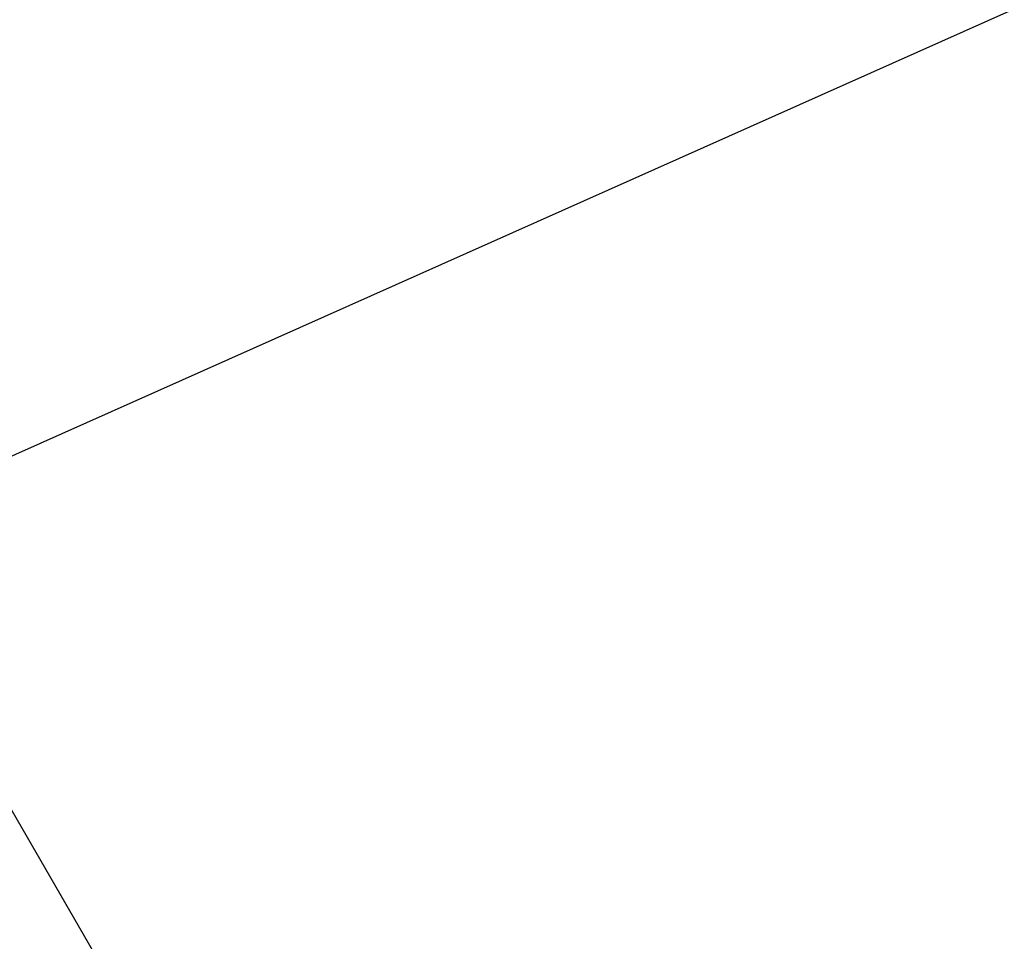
# Model space of a CAD drawing. Header units: millimetres. Extents: x 26 to 326, y -150 to 150.
# Tile 203 of 256: x 169.486 to 169.603, y -4.637 to -4.528. Entities that reach past the tile are written whole.
import ezdxf

# ---------------------------------------------------------------- set-up
doc = ezdxf.new("R2010")
doc.units = ezdxf.units.MM
doc.header["$LTSCALE"] = 25.4
doc.layers.get('0').update_dxf_attribs({"true_color": 0xff5454})

# ---------------------------------------------------------------- blocks, each defined once
blk = doc.blocks.new('Z_o_enie AMALFI_8381_8380 pm 1.STL')
at = {"color": 18, "true_color": 0x000000}
mesh = blk.add_polyface(dxfattribs=at)
corners = [(168.95264, -3.88737, 350.63776), (169.55096, -5.05464, 350.62244), (169.03218, -4.18409, 357.63446)]
mesh.append_faces([[corners[k] for k in face] for face in [(0, 1, 2)]], dxfattribs={"color": 18})
mesh = blk.add_polyface(dxfattribs=at)
corners = [(169.70268, -4.48247, 362.50183), (169.24763, -4.13509, 361.02875), (169.46564, -4.58822, 361.0228), (169.49348, -4.04765, 362.50754)]
mesh.append_faces([[corners[k] for k in face] for face in [(0, 1, 2), (1, 0, 3)]], dxfattribs={"vtx0": -1, "color": 18})
mesh = blk.add_polyface(dxfattribs=at)
corners = [(169.03218, -4.18409, 357.63446), (169.55096, -5.05464, 350.62244), (169.25775, -4.65347, 357.6283)]
mesh.append_faces([[corners[k] for k in face] for face in [(0, 1, 2)]], dxfattribs={"color": 18})
mesh = blk.add_polyface(dxfattribs=at)
corners = [(169.71535, -5.02096, 361.01712), (169.31429, -4.64715, 359.42313), (169.57045, -5.09109, 359.41733), (169.46564, -4.58822, 361.0228)]
mesh.append_faces([[corners[k] for k in face] for face in [(0, 1, 2), (1, 0, 3)]], dxfattribs={"vtx0": -1, "color": 18})

msp = doc.modelspace()

# ---------------------------------------------------------------- block references
at = {"color": 0}
msp.add_blockref('Z_o_enie AMALFI_8381_8380 pm 1.STL', (0, 0), dxfattribs=at)

doc.saveas('drawing.dxf')
